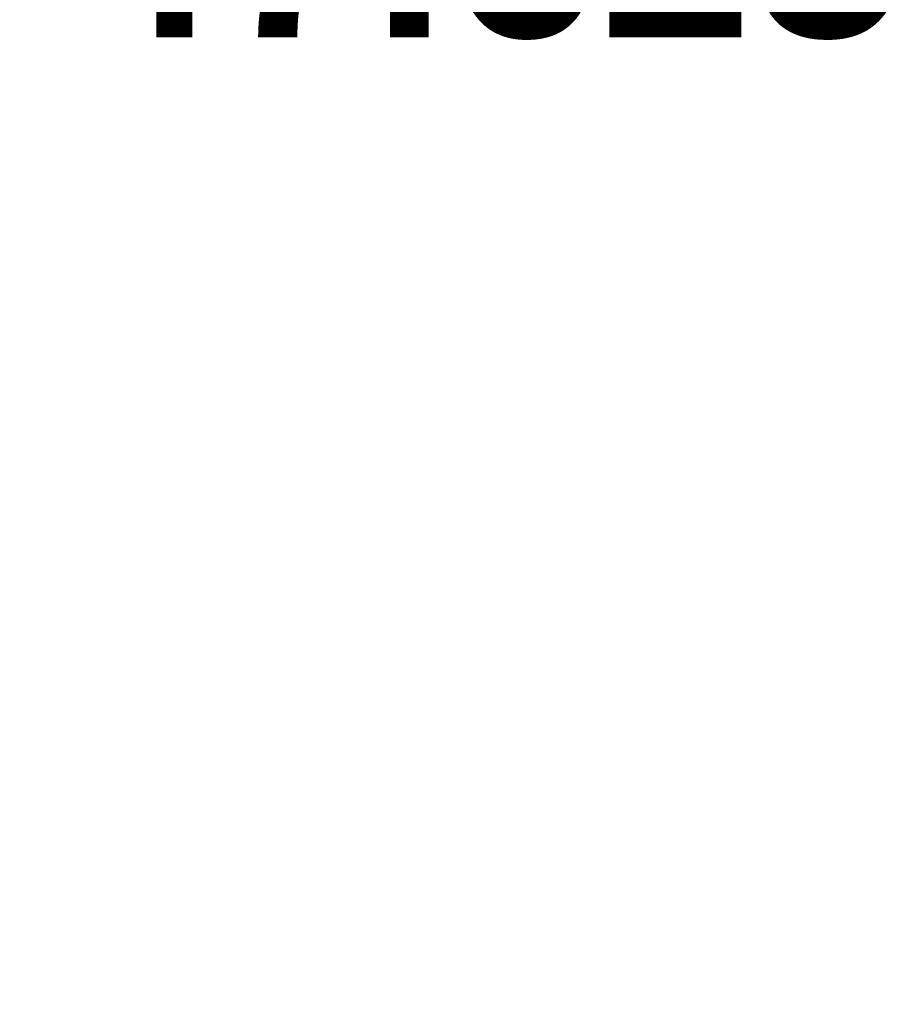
# Model space of a CAD drawing. Header units: inches. Extents: x 0 to 186, y -11 to 121.
# Tile 72 of 93: x 126.55 to 132.51, y 88.84 to 95.55. Entities that reach past the tile are written whole.
import ezdxf

# ---------------------------------------------------------------- set-up
doc = ezdxf.new("R2010")
doc.units = ezdxf.units.IN
doc.header["$LTSCALE"] = 11.141211
doc.header["$MEASUREMENT"] = 0
doc.layers.add('Dimensions(ANSI)', color=7, linetype='Continuous', lineweight=25)
doc.styles.add('Dimension-ANSI', font='arialbd.ttf')
doc.dimstyles.new('INCH-ANSI', dxfattribs={"dimscale": 11.141211, "dimtxt": 0.12, "dimasz": 0.098425, "dimexe": 0.04, "dimexo": 0.04, "dimgap": 0.031496, "dimtad": 0, "dimtih": 1, "dimtoh": 1, "dimdec": 3, "dimzin": 0, "dimdsep": 46, "dimtxsty": 'Dimension-ANSI', "dimcen": 0.09, "dimdle": 0.312, "dimclrd": 179, "dimclre": 179, "dimclrt": 7, "dimadec": 1, "dimazin": 0, "dimtfac": 1, "dimtdec": 3, "dimtofl": 0, "dimtmove": 0, "dimatfit": 3, "dimfxl": 1, "dimtolj": 1, "dimtzin": 4, "dimlwd": 25, "dimlwe": 25, "dimarcsym": 0})

# ---------------------------------------------------------------- blocks, each defined once
blk = doc.blocks.new('*D16')
at = {"layer": 'Defpoints', "color": 0, "linetype": 'Continuous', "transparency": 16777216}
for p in [(124.5556, 96.0852), (126.5631, 96.0852), (124.5556, 31.0116)]:
    blk.add_point(p, dxfattribs=at)
at = {"layer": 'Dimensions(ANSI)', "color": 179, "linetype": 'Continuous', "lineweight": 25, "true_color": 0x262658, "transparency": 16777216}
blk.add_line((125.0013, 96.0852), (126.5631, 96.0852), dxfattribs=at)
at = {"layer": 'Dimensions(ANSI)', "color": 7, "linetype": 'Continuous', "lineweight": 25, "transparency": 16777216, "insert": (129.7247, 96.0852), "char_height": 1.33695, "attachment_point": 5, "style": 'Dimension-ANSI'}
blk.add_mtext('\\A1;47.625', dxfattribs=at)

msp = doc.modelspace()

# ---------------------------------------------------------------- dimensions: what is measured, and where the dimension line sits
at = {"layer": 'Dimensions(ANSI)', "color": 179, "linetype": 'Continuous', "lineweight": 25, "true_color": 0x262658}
dim = msp.add_ordinate_dim(feature_location=(124.5556, 96.0852), offset=(2.0075, 0), dtype=0, origin=(124.5556, 31.0116), dimstyle='INCH-ANSI', override={"dimgap": 0.031496, "dimtad": 0, "dimdec": 3, "dimlfac": 0.731864, "dimtol": 0, "dimlim": 0, "dimtp": 0, "dimtm": 0, "dimtdec": 3}, dxfattribs=at)
dim.commit()
dim.dimension.update_dxf_attribs({"geometry": '*D16', "text_midpoint": (129.7247, 96.0852)})

doc.saveas('drawing.dxf')
